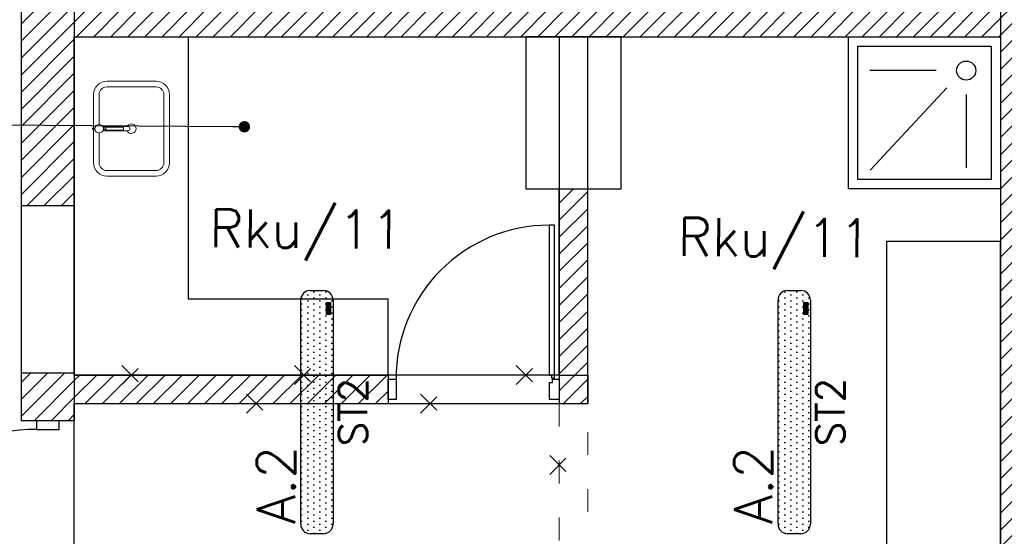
# Model space of a CAD drawing. Header units: millimetres. Extents: x 22250 to 51280, y -5012 to 7692.
# Tile 83 of 183: x 39384 to 39902, y 2344 to 2616. Entities that reach past the tile are written whole.
import ezdxf
from ezdxf import colors
from ezdxf.entities.mleader import LeaderData, LeaderLine
from ezdxf.enums import TextEntityAlignment as Align
from ezdxf.math import Vec2, Vec3

# ---------------------------------------------------------------- set-up
doc = ezdxf.new("R2010")
doc.units = ezdxf.units.MM
doc.linetypes.add('ACAD_ISO03W100', pattern=[30, 12, -18])
doc.linetypes.add('KRESKOWA', pattern=[0.4, 0.24, -0.16])
for name, color, linetype in [('_BI_LOGO', 140, 'Continuous'), ('_BI_OSW_OPIS', 140, 'Continuous'), ('_BI_OSW_OPRAWY', 140, 'Continuous'), ('E_podklad', 252, 'Continuous')]:
    doc.layers.add(name, color=color, linetype=linetype)
for name, color, linetype, lineweight in [('A_OPISY', 40, 'Continuous', 9), ('A_WYPOSAŻENIE', 181, 'Continuous', 9), ('E_Obwody', 3, 'Continuous', 13)]:
    doc.layers.add(name, color=color, linetype=linetype, lineweight=lineweight)
doc.styles.add('romans', font='romans.shx')
doc.styles.get("Standard").update_dxf_attribs({"font": 'arial.ttf'})
pattern_1 = [(45, (22896.237, -15796.4403), (-4.490128, 4.490128), [])]

# ---------------------------------------------------------------- blocks, each defined once
blk = doc.blocks.new('FOTEL-K')
at = {"linetype": 'KRESKOWA', "ltscale": 5, "transparency": 33554687}
for p, q in [((-1.701, 11.602), (-11.602, -1.701)), ((11.602, 1.701), (-1.701, 11.602)), ((0.579, -9.418), (-0.579, 9.418)), ((3.475, 2.644), (3.778, -2.29)), ((-3.773, 2.198), (-3.469, -2.735)), ((2.185, 1.847), (2.007, 1.836)), ((2.007, 1.836), (2.064, 0.908)), ((2.246, 0.852), (2.185, 1.847)), ((-2.395, 1.565), (-2.217, 1.576)), ((-2.334, 0.57), (-2.395, 1.565)), ((-2.217, 1.576), (-2.16, 0.649)), ((11.602, 1.701), (1.701, -11.602)), ((9.418, 0.579), (-9.418, -0.579)), ((2.533, 0.749), (2.85, -4.401)), ((-2.29, -4.717), (-2.606, 0.433)), ((2.923, 0.336), (2.56, 0.314)), ((2.938, 0.09), (2.575, 0.068)), ((-2.579, -0.002), (-2.988, -0.027)), ((-2.564, -0.248), (-2.973, -0.273)), ((1.701, -11.602), (-11.602, -1.701)), ((-1.931, -6.611), (-2.025, -5.088)), ((-1.76, -6.6), (-1.853, -5.077)), ((2.447, -4.856), (-1.834, -5.12)), ((2.555, -6.335), (2.461, -4.812)), ((2.726, -6.325), (2.633, -4.801))]:
    blk.add_line(p, q, dxfattribs=at)
for points in [[(3.332, -2.811), (3.246, -2.816, -0.414214), (3.109, -2.695), (2.756, 3.056, -0.414214), (2.877, 3.192), (2.963, 3.198, -0.414214), (3.099, 3.077), (3.453, -2.674, -0.414214)], [(-2.923, -3.195), (-3.009, -3.201, -0.414214), (-3.145, -3.08), (-3.499, 2.671, -0.414214), (-3.378, 2.808), (-3.292, 2.813, -0.414214), (-3.155, 2.693), (-2.802, -3.059, -0.414214)], [(3.416, -5.587), (3.339, -5.592, -0.414214), (3.248, -5.512), (3.156, -4.014, -0.414214), (3.237, -3.923), (3.314, -3.918, -0.414214), (3.405, -3.999), (3.497, -5.496, -0.414214)], [(-2.706, -5.964), (-2.629, -5.959, 0.414214), (-2.549, -5.868), (-2.641, -4.37, 0.414214), (-2.732, -4.29), (-2.809, -4.295, 0.414214), (-2.89, -4.386), (-2.798, -5.883, 0.414214)]]:
    blk.add_lwpolyline(points, format="xyb", close=True, dxfattribs=at)
for points in [[(-1.85, -7.934), (-1.931, -6.611), (-0.046, -6.495), (0.035, -7.818)], [(2.808, -7.648), (2.726, -6.325), (0.841, -6.441), (0.922, -7.764)]]:
    blk.add_lwpolyline(points, close=True, dxfattribs=at)
blk.add_circle((0, 0), 8.291, dxfattribs=at)
for centre, radius, start, end in [((0.309, -5.033), 6.195, 68.9594, 118.0744), ((0.331, -5.388), 6.195, 68.9594, 118.0744), ((2.421, -4.427), 0.43, 273.5169, 3.5169), ((-1.86, -4.69), 0.43, 183.5169, 273.5169)]:
    blk.add_arc(centre, radius, start, end, dxfattribs=at)
blk = doc.blocks.new('um1')
at = {"layer": 'A_WYPOSAŻENIE', "ltscale": 0.5}
for points in [[(-2506.53, 3366.84), (-2524.27, 3366.84, 0.414214), (-2531.27, 3359.84), (-2531.27, 3333.84, 0.414214), (-2524.27, 3326.84), (-2488.27, 3326.84, 0.414214), (-2481.27, 3333.84), (-2481.27, 3359.84, 0.414214), (-2488.27, 3366.84), (-2506.01, 3366.84)], [(-2508.52, 3363.84), (-2524.27, 3363.84, 0.414214), (-2528.27, 3359.84), (-2528.27, 3333.84, 0.414214), (-2524.27, 3329.84), (-2488.27, 3329.84, 0.414214), (-2484.27, 3333.84), (-2484.27, 3359.84, 0.414214), (-2488.27, 3363.84), (-2504.02, 3363.84)]]:
    blk.add_lwpolyline(points, format="xyb", dxfattribs=at)
at = {"layer": 'A_WYPOSAŻENIE'}
for points in [[(-2506.53, 3366.08), (-2506.53, 3367.35), (-2506.01, 3367.35), (-2506.01, 3366.08)], [(-2506.77, 3361.66), (-2506.77, 3360.3), (-2505.77, 3360.3), (-2505.77, 3361.66)]]:
    blk.add_lwpolyline(points, dxfattribs=at)
blk.add_lwpolyline([(-2507.42, 3361.92), (-2507.42, 3348.69, 0.869565), (-2505.12, 3348.69), (-2505.12, 3361.92)], format="xyb", dxfattribs=at)
blk.add_lwpolyline([(-2507.02, 3360.3), (-2505.52, 3360.3), (-2505.52, 3350.99), (-2507.02, 3350.99)], close=True, dxfattribs=at)
blk.add_circle((-2506.27, 3363.85), 2.25, dxfattribs=at)
at = {"layer": 'A_WYPOSAŻENIE', "ltscale": 0.5}
blk.add_arc((-2506.27, 3346.84), 2.5, 117.3871, 62.6129, dxfattribs=at)
blk = doc.blocks.new('_Dot')
at = {"color": 0, "linetype": 'ByBlock', "lineweight": -2}
blk.add_line((-0.5, 0), (-1, 0), dxfattribs=at)
at = {"color": 0, "linetype": 'ByBlock', "const_width": 0.5}
blk.add_lwpolyline([(-0.25, 0, 1), (0.25, 0, 1)], format="xyb", close=True, dxfattribs=at)
blk = doc.blocks.new('ROZBIÓRKI_DOM')
at = {"layer": 'A_OPISY', "color": 22, "linetype": 'ACAD_ISO03W100', "true_color": 0xe22908}
for p, q in [((19100.19, 7989.89), (19110.19, 7979.89)), ((19100.19, 7979.89), (19110.19, 7989.89)), ((19190.86, 7989.89), (19200.86, 7979.89)), ((19190.86, 7979.89), (19200.86, 7989.89)), ((19307.52, 7989.89), (19317.52, 7979.89)), ((19307.52, 7979.89), (19317.52, 7989.89)), ((19165.72, 7974.89), (19175.72, 7964.89)), ((19165.72, 7964.89), (19175.72, 7974.89)), ((19257.23, 7974.89), (19267.23, 7964.89)), ((19257.23, 7964.89), (19267.23, 7974.89)), ((19325.15, 7942.59), (19335.15, 7932.59)), ((19325.15, 7932.59), (19335.15, 7942.59))]:
    blk.add_line(p, q, dxfattribs=at)
for points in [[(19075.15, 7984.89), (19345.15, 7984.89), (19345.15, 7866.89)], [(19075.15, 7969.89), (19330.15, 7969.89), (19330.15, 7866.89)]]:
    blk.add_lwpolyline(points, dxfattribs=at)
blk = doc.blocks.new('BI_LOGO')
at = {"layer": '_BI_LOGO', "linetype": 'Continuous'}
for p, q in [((0, 2.16), (6.37, 2.16)), ((0, 0), (0, 2.16)), ((6.37, 0), (0, 0)), ((0.17, 0.57), (0.17, 1.93)), ((0.17, 1.93), (0.75, 1.93)), ((0.76, 0.57), (0.17, 0.57)), ((0.45, 1.67), (0.82, 1.67)), ((0.45, 1.39), (0.45, 1.67)), ((0.82, 1.39), (0.45, 1.39)), ((0.45, 1.16), (0.84, 1.16)), ((0.45, 0.81), (0.45, 1.16)), ((0.84, 0.81), (0.45, 0.81)), ((0.75, 1.93), (0.8, 1.93)), ((0.81, 0.57), (0.76, 0.57)), ((0.8, 1.93), (0.84, 1.92)), ((0.86, 0.57), (0.81, 0.57)), ((0.82, 1.67), (0.85, 1.67)), ((0.85, 1.4), (0.82, 1.39)), ((0.84, 1.92), (0.89, 1.92)), ((0.84, 1.16), (0.87, 1.16)), ((0.87, 0.82), (0.84, 0.81)), ((0.85, 1.67), (0.88, 1.66)), ((0.88, 1.4), (0.85, 1.4)), ((0.9, 0.57), (0.86, 0.57)), ((0.87, 1.16), (0.9, 1.15)), ((0.9, 0.82), (0.87, 0.82)), ((0.88, 1.66), (0.9, 1.65)), ((0.9, 1.42), (0.88, 1.4)), ((0.89, 1.92), (0.93, 1.91)), ((0.9, 1.65), (0.92, 1.63)), ((0.92, 1.43), (0.9, 1.42)), ((0.9, 1.15), (0.92, 1.13)), ((0.93, 0.84), (0.9, 0.82)), ((0.94, 0.58), (0.9, 0.57)), ((0.92, 1.63), (0.94, 1.61)), ((0.94, 1.45), (0.92, 1.43)), ((0.92, 1.13), (0.95, 1.12)), ((0.93, 1.91), (0.97, 1.91)), ((0.95, 0.85), (0.93, 0.84)), ((0.94, 1.61), (0.95, 1.59)), ((0.95, 1.47), (0.94, 1.45)), ((0.98, 0.59), (0.94, 0.58)), ((0.95, 1.59), (0.96, 1.57)), ((0.96, 1.5), (0.95, 1.47)), ((0.95, 1.12), (0.96, 1.1)), ((0.96, 0.87), (0.95, 0.85)), ((0.96, 1.57), (0.96, 1.54)), ((0.96, 1.54), (0.96, 1.52)), ((0.96, 1.52), (0.96, 1.5)), ((0.96, 1.1), (0.98, 1.08)), ((0.98, 0.89), (0.96, 0.87)), ((0.97, 1.91), (1, 1.9)), ((0.98, 1.08), (0.99, 1.05)), ((0.99, 0.92), (0.98, 0.89)), ((1.04, 0.61), (0.98, 0.59)), ((0.99, 1.05), (0.99, 1.03)), ((0.99, 1.03), (1, 1)), ((1, 0.94), (0.99, 0.92)), ((1, 1.9), (1.06, 1.88)), ((1, 1), (1, 0.97)), ((1, 0.97), (1, 0.94)), ((1.09, 0.63), (1.04, 0.61)), ((1.06, 1.88), (1.1, 1.86)), ((1.11, 1.31), (1.08, 1.29)), ((1.08, 1.29), (1.13, 1.27)), ((1.14, 0.66), (1.09, 0.63)), ((1.1, 1.86), (1.14, 1.83)), ((1.13, 1.33), (1.11, 1.31)), ((1.16, 1.36), (1.13, 1.33)), ((1.13, 1.27), (1.17, 1.25)), ((1.14, 1.83), (1.18, 1.79)), ((1.18, 0.69), (1.14, 0.66)), ((1.18, 1.39), (1.16, 1.36)), ((1.17, 1.25), (1.2, 1.22)), ((1.18, 1.79), (1.2, 1.76)), ((1.2, 1.43), (1.18, 1.39)), ((1.22, 0.74), (1.18, 0.69)), ((1.2, 1.76), (1.22, 1.72)), ((1.22, 1.46), (1.2, 1.43)), ((1.2, 1.22), (1.23, 1.18)), ((1.22, 1.72), (1.23, 1.68)), ((1.23, 1.5), (1.22, 1.46)), ((1.25, 0.79), (1.22, 0.74)), ((1.23, 1.68), (1.24, 1.64)), ((1.24, 1.54), (1.23, 1.5)), ((1.23, 1.18), (1.25, 1.13)), ((1.24, 1.64), (1.24, 1.59)), ((1.24, 1.59), (1.24, 1.54)), ((1.25, 1.13), (1.27, 1.1)), ((1.26, 0.83), (1.25, 0.79)), ((1.27, 0.87), (1.26, 0.83)), ((1.27, 1.15), (1.28, 1.19)), ((1.27, 1.1), (1.27, 1.15)), ((1.27, 1.05), (1.27, 1.1)), ((1.27, 1.01), (1.27, 1.05)), ((1.27, 0.96), (1.27, 1.01)), ((1.28, 0.91), (1.27, 0.96)), ((1.28, 0.91), (1.27, 0.87)), ((1.28, 1.19), (1.29, 1.23)), ((1.29, 0.88), (1.28, 0.91)), ((1.29, 1.23), (1.3, 1.27)), ((1.3, 0.84), (1.29, 0.88)), ((1.3, 1.27), (1.32, 1.32)), ((1.31, 0.81), (1.3, 0.84)), ((1.33, 0.77), (1.31, 0.81)), ((1.32, 1.32), (1.35, 1.37)), ((1.35, 0.73), (1.33, 0.77)), ((1.35, 1.37), (1.37, 1.41)), ((1.38, 0.7), (1.35, 0.73)), ((1.37, 1.41), (1.4, 1.44)), ((1.4, 0.67), (1.38, 0.7)), ((1.4, 1.44), (1.44, 1.48)), ((1.43, 0.64), (1.4, 0.67)), ((1.47, 0.62), (1.43, 0.64)), ((1.44, 1.48), (1.48, 1.51)), ((1.5, 0.59), (1.47, 0.62)), ((1.48, 1.51), (1.52, 1.54)), ((1.54, 0.58), (1.5, 0.59)), ((1.52, 1.54), (1.56, 1.56)), ((2.18, 0.99), (1.53, 0.98)), ((1.53, 0.98), (1.54, 0.93)), ((1.54, 0.93), (1.56, 0.88)), ((1.58, 0.56), (1.54, 0.58)), ((1.56, 1.56), (1.6, 1.57)), ((1.57, 1.22), (1.56, 1.17)), ((1.56, 1.17), (1.93, 1.17)), ((1.56, 0.88), (1.58, 0.83)), ((1.58, 1.27), (1.57, 1.22)), ((1.61, 1.31), (1.58, 1.27)), ((1.58, 0.83), (1.6, 0.8)), ((1.62, 0.55), (1.58, 0.56)), ((1.6, 1.57), (1.65, 1.58)), ((1.6, 0.8), (1.64, 0.77)), ((1.65, 1.34), (1.61, 1.31)), ((1.66, 0.54), (1.62, 0.55)), ((1.64, 0.77), (1.68, 0.76)), ((1.65, 1.58), (1.7, 1.59)), ((1.7, 1.36), (1.65, 1.34)), ((1.71, 0.53), (1.66, 0.54)), ((1.68, 0.76), (1.73, 0.75)), ((1.7, 1.59), (1.75, 1.59)), ((1.75, 1.36), (1.7, 1.36)), ((1.75, 0.53), (1.71, 0.53)), ((1.73, 0.75), (1.77, 0.75)), ((1.75, 1.59), (1.8, 1.59)), ((1.79, 1.35), (1.75, 1.36)), ((1.8, 0.53), (1.75, 0.53)), ((1.77, 0.75), (1.8, 0.76)), ((1.83, 1.33), (1.79, 1.35)), ((1.8, 1.59), (1.85, 1.58)), ((1.8, 0.76), (1.83, 0.77)), ((1.85, 0.54), (1.8, 0.53)), ((1.87, 1.3), (1.83, 1.33)), ((1.83, 0.77), (1.86, 0.79)), ((1.85, 1.58), (1.89, 1.57)), ((1.9, 0.55), (1.85, 0.54)), ((1.86, 0.79), (1.88, 0.81)), ((1.9, 1.26), (1.87, 1.3)), ((1.88, 0.81), (1.89, 0.83)), ((1.89, 1.57), (1.93, 1.56)), ((1.89, 0.83), (1.9, 0.86)), ((1.92, 1.22), (1.9, 1.26)), ((1.9, 0.86), (2.2, 0.86)), ((1.95, 0.56), (1.9, 0.55)), ((1.93, 1.17), (1.92, 1.22)), ((1.93, 1.56), (1.97, 1.54)), ((1.99, 0.59), (1.95, 0.56)), ((1.97, 1.54), (2.01, 1.51)), ((2.04, 0.61), (1.99, 0.59)), ((2.01, 1.51), (2.05, 1.49)), ((2.08, 0.64), (2.04, 0.61)), ((2.05, 1.49), (2.08, 1.45)), ((2.08, 1.45), (2.11, 1.42)), ((2.11, 0.68), (2.08, 0.64)), ((2.11, 1.42), (2.13, 1.38)), ((2.14, 0.72), (2.11, 0.68)), ((2.13, 1.38), (2.15, 1.34)), ((2.17, 0.76), (2.14, 0.72)), ((2.15, 1.34), (2.18, 1.29)), ((2.17, 1.06), (2.18, 1.11)), ((2.18, 0.99), (2.17, 1.06)), ((2.18, 0.8), (2.17, 0.76)), ((2.18, 1.29), (2.19, 1.25)), ((2.18, 1.15), (2.19, 1.19)), ((2.18, 1.11), (2.18, 1.15)), ((2.18, 0.96), (2.18, 0.99)), ((2.19, 0.91), (2.18, 0.96)), ((2.2, 0.86), (2.18, 0.8)), ((2.19, 1.24), (2.2, 1.28)), ((2.19, 1.25), (2.19, 1.24)), ((2.19, 1.19), (2.19, 1.24)), ((2.21, 0.86), (2.19, 0.91)), ((2.19, 0.46), (2.48, 0.46)), ((2.2, 0.4), (2.19, 0.46)), ((2.2, 1.28), (2.22, 1.32)), ((2.21, 0.36), (2.2, 0.4)), ((2.22, 0.81), (2.21, 0.86)), ((2.22, 0.33), (2.21, 0.36)), ((2.22, 1.32), (2.23, 1.37)), ((2.24, 0.77), (2.22, 0.81)), ((2.24, 0.32), (2.22, 0.33)), ((2.23, 1.37), (2.26, 1.41)), ((2.27, 0.73), (2.24, 0.77)), ((2.26, 0.29), (2.24, 0.32)), ((2.26, 1.41), (2.28, 1.45)), ((2.29, 0.26), (2.26, 0.29)), ((2.29, 0.7), (2.27, 0.73)), ((2.28, 1.45), (2.31, 1.48)), ((2.32, 0.66), (2.29, 0.7)), ((2.33, 0.23), (2.29, 0.26)), ((2.31, 1.48), (2.35, 1.51)), ((2.36, 0.63), (2.32, 0.66)), ((2.38, 0.21), (2.33, 0.23)), ((2.35, 1.51), (2.38, 1.54)), ((2.39, 0.61), (2.36, 0.63)), ((2.38, 1.54), (2.43, 1.56)), ((2.43, 0.18), (2.38, 0.21)), ((2.43, 0.59), (2.39, 0.61)), ((2.43, 1.56), (2.47, 1.57)), ((2.48, 0.58), (2.43, 0.59)), ((2.46, 0.17), (2.43, 0.18)), ((2.43, 0.18), (2.43, 0.18)), ((2.46, 1.15), (2.45, 1.1)), ((2.45, 1.1), (2.45, 1.05)), ((2.45, 1.05), (2.45, 1)), ((2.45, 1), (2.46, 0.96)), ((2.47, 1.19), (2.46, 1.15)), ((2.46, 0.96), (2.47, 0.92)), ((2.5, 0.16), (2.46, 0.17)), ((2.47, 1.57), (2.52, 1.58)), ((2.48, 1.22), (2.47, 1.19)), ((2.47, 0.92), (2.49, 0.88)), ((2.49, 1.26), (2.48, 1.22)), ((2.52, 0.57), (2.48, 0.58)), ((2.48, 0.46), (2.49, 0.43)), ((2.51, 1.28), (2.49, 1.26)), ((2.49, 0.88), (2.51, 0.85)), ((2.49, 0.43), (2.52, 0.41)), ((2.55, 0.16), (2.5, 0.16)), ((2.53, 1.31), (2.51, 1.28)), ((2.51, 0.85), (2.54, 0.83)), ((2.52, 1.58), (2.58, 1.58)), ((2.57, 0.57), (2.52, 0.57)), ((2.52, 0.41), (2.54, 0.38)), ((2.56, 1.32), (2.53, 1.31)), ((2.54, 0.83), (2.57, 0.8)), ((2.54, 0.38), (2.57, 0.37)), ((2.59, 0.16), (2.55, 0.16)), ((2.59, 1.34), (2.56, 1.32)), ((2.57, 0.8), (2.61, 0.79)), ((2.61, 0.57), (2.57, 0.57)), ((2.57, 0.37), (2.62, 0.37)), ((2.58, 1.58), (2.64, 1.58)), ((2.62, 1.34), (2.59, 1.34)), ((2.64, 0.15), (2.59, 0.16)), ((2.61, 0.79), (2.65, 0.79)), ((2.65, 0.57), (2.61, 0.57)), ((2.65, 1.35), (2.62, 1.34)), ((2.62, 0.37), (2.66, 0.37)), ((2.64, 1.58), (2.7, 1.57)), ((2.69, 0.15), (2.64, 0.15)), ((2.71, 1.34), (2.65, 1.35)), ((2.65, 0.79), (2.71, 0.79)), ((2.69, 0.58), (2.65, 0.57)), ((2.66, 0.37), (2.7, 0.37)), ((2.73, 0.59), (2.69, 0.58)), ((2.74, 0.16), (2.69, 0.15)), ((2.7, 1.57), (2.75, 1.55)), ((2.7, 0.37), (2.74, 0.38)), ((2.75, 1.33), (2.71, 1.34)), ((2.71, 0.79), (2.75, 0.81)), ((2.77, 0.6), (2.73, 0.59)), ((2.74, 0.38), (2.77, 0.39)), ((2.78, 0.16), (2.74, 0.16)), ((2.75, 1.55), (2.79, 1.52)), ((2.79, 1.3), (2.75, 1.33)), ((2.75, 0.81), (2.79, 0.83)), ((2.8, 0.62), (2.77, 0.6)), ((2.77, 0.39), (2.8, 0.41)), ((2.83, 0.17), (2.78, 0.16)), ((2.79, 1.52), (2.83, 1.49)), ((2.82, 1.27), (2.79, 1.3)), ((2.79, 0.83), (2.82, 0.87)), ((2.83, 0.64), (2.8, 0.62)), ((2.8, 0.41), (2.83, 0.43)), ((2.84, 1.22), (2.82, 1.27)), ((2.82, 0.87), (2.84, 0.91)), ((2.83, 1.49), (2.86, 1.44)), ((2.86, 0.67), (2.83, 0.64)), ((2.83, 0.43), (2.84, 0.46)), ((2.87, 0.18), (2.83, 0.17)), ((2.86, 1.17), (2.84, 1.22)), ((2.84, 0.91), (2.86, 0.96)), ((2.84, 0.46), (2.85, 0.5)), ((2.85, 0.5), (2.86, 0.54)), ((2.86, 1.44), (2.86, 1.56)), ((2.86, 1.56), (3.13, 1.56)), ((2.87, 1.12), (2.86, 1.17)), ((2.86, 0.96), (2.87, 1.01)), ((2.86, 0.58), (2.86, 0.67)), ((2.86, 0.54), (2.86, 0.58)), ((2.87, 1.06), (2.87, 1.12)), ((2.87, 1.01), (2.87, 1.06)), ((2.9, 0.19), (2.87, 0.18)), ((2.94, 0.2), (2.9, 0.19)), ((2.98, 0.23), (2.94, 0.2)), ((3.02, 0.26), (2.98, 0.23)), ((3.04, 0.29), (3.02, 0.26)), ((3.07, 0.33), (3.04, 0.29)), ((3.09, 0.38), (3.07, 0.33)), ((3.11, 0.43), (3.09, 0.38)), ((3.13, 0.49), (3.11, 0.43)), ((3.13, 1.56), (3.13, 0.72)), ((3.13, 0.72), (3.13, 0.67)), ((3.13, 0.67), (3.13, 0.62)), ((3.13, 0.62), (3.13, 0.58)), ((3.13, 0.58), (3.13, 0.53)), ((3.13, 0.53), (3.13, 0.49)), ((3.22, 0.55), (3.22, 1.9)), ((3.22, 1.9), (3.5, 1.9)), ((3.5, 0.55), (3.22, 0.55)), ((3.5, 1.9), (3.5, 1.46)), ((3.5, 1.46), (3.51, 1.49)), ((3.51, 1.22), (3.5, 1.18)), ((3.5, 1.18), (3.5, 1.13)), ((3.5, 1.13), (3.5, 1.08)), ((3.5, 1.08), (3.5, 0.55)), ((3.51, 1.49), (3.54, 1.51)), ((3.52, 1.25), (3.51, 1.22)), ((3.54, 1.28), (3.52, 1.25)), ((3.54, 1.51), (3.57, 1.53)), ((3.55, 1.3), (3.54, 1.28)), ((3.59, 1.33), (3.55, 1.3)), ((3.57, 1.53), (3.6, 1.55)), ((3.65, 1.35), (3.59, 1.33)), ((3.6, 1.55), (3.64, 1.56)), ((3.64, 1.56), (3.69, 1.58)), ((3.7, 1.36), (3.65, 1.35)), ((3.69, 1.58), (3.73, 1.58)), ((3.74, 1.35), (3.7, 1.36)), ((3.73, 1.58), (3.77, 1.59)), ((3.77, 1.33), (3.74, 1.35)), ((3.77, 1.59), (3.81, 1.59)), ((3.8, 1.31), (3.77, 1.33)), ((3.82, 1.29), (3.8, 1.31)), ((3.81, 1.59), (3.86, 1.58)), ((3.83, 1.26), (3.82, 1.29)), ((3.84, 1.23), (3.83, 1.26)), ((3.85, 1.19), (3.84, 1.23)), ((3.85, 1.15), (3.85, 1.19)), ((3.85, 1.1), (3.85, 1.15)), ((3.85, 0.56), (3.85, 1.1)), ((4.13, 0.56), (3.85, 0.56)), ((3.86, 1.58), (3.9, 1.57)), ((3.9, 1.57), (3.94, 1.56)), ((3.94, 1.56), (3.98, 1.54)), ((3.98, 1.54), (4.01, 1.51)), ((4.01, 1.51), (4.04, 1.48)), ((4.04, 1.48), (4.07, 1.45)), ((4.07, 1.45), (4.09, 1.41)), ((4.09, 1.41), (4.11, 1.36)), ((4.11, 1.36), (4.12, 1.31)), ((4.12, 1.31), (4.12, 1.27)), ((4.12, 1.27), (4.13, 1.22)), ((4.13, 1.22), (4.13, 1.17)), ((4.13, 1.17), (4.13, 0.56)), ((4.14, 1.14), (4.15, 1.18)), ((4.14, 1.09), (4.14, 1.14)), ((4.14, 1.05), (4.14, 1.09)), ((4.14, 1), (4.14, 1.05)), ((4.14, 0.96), (4.14, 1)), ((4.15, 0.92), (4.14, 0.96)), ((4.15, 1.18), (4.16, 1.23)), ((4.16, 0.88), (4.15, 0.92)), ((4.16, 1.23), (4.17, 1.27)), ((4.17, 0.84), (4.16, 0.88)), ((4.17, 1.27), (4.19, 1.32)), ((4.18, 0.8), (4.17, 0.84)), ((4.2, 0.77), (4.18, 0.8)), ((4.19, 1.32), (4.22, 1.36)), ((4.22, 0.73), (4.2, 0.77)), ((4.22, 1.36), (4.24, 1.4)), ((4.25, 0.69), (4.22, 0.73)), ((4.24, 1.4), (4.28, 1.44)), ((4.28, 0.66), (4.25, 0.69)), ((4.28, 1.44), (4.31, 1.47)), ((4.31, 0.64), (4.28, 0.66)), ((4.31, 1.47), (4.35, 1.5)), ((4.34, 0.61), (4.31, 0.64)), ((4.38, 0.59), (4.34, 0.61)), ((4.35, 1.5), (4.39, 1.53)), ((4.41, 0.57), (4.38, 0.59)), ((4.39, 1.53), (4.43, 1.55)), ((5.09, 0.98), (4.41, 0.97)), ((4.41, 0.97), (4.41, 0.93)), ((4.41, 0.93), (4.43, 0.87)), ((4.45, 0.55), (4.41, 0.57)), ((4.43, 1.55), (4.47, 1.57)), ((4.44, 1.22), (4.43, 1.16)), ((4.43, 1.16), (4.79, 1.16)), ((4.43, 0.87), (4.45, 0.83)), ((4.46, 1.27), (4.44, 1.22)), ((4.45, 0.83), (4.48, 0.79)), ((4.49, 0.54), (4.45, 0.55)), ((4.49, 1.32), (4.46, 1.27)), ((4.47, 1.57), (4.52, 1.58)), ((4.48, 0.79), (4.51, 0.77)), ((4.52, 1.34), (4.49, 1.32)), ((4.54, 0.53), (4.49, 0.54)), ((4.51, 0.77), (4.56, 0.75)), ((4.52, 1.58), (4.57, 1.58)), ((4.57, 1.35), (4.52, 1.34)), ((4.58, 0.53), (4.54, 0.53)), ((4.56, 0.75), (4.6, 0.75)), ((4.57, 1.58), (4.62, 1.59)), ((4.63, 1.36), (4.57, 1.35)), ((4.62, 0.53), (4.58, 0.53)), ((4.6, 0.75), (4.64, 0.75)), ((4.62, 1.59), (4.67, 1.58)), ((4.67, 0.53), (4.62, 0.53)), ((4.67, 1.35), (4.63, 1.36)), ((4.64, 0.75), (4.67, 0.75)), ((4.67, 1.58), (4.72, 1.58)), ((4.71, 1.33), (4.67, 1.35)), ((4.67, 0.75), (4.7, 0.76)), ((4.72, 0.54), (4.67, 0.53)), ((4.7, 0.76), (4.73, 0.78)), ((4.74, 1.3), (4.71, 1.33)), ((4.72, 1.58), (4.76, 1.57)), ((4.77, 0.54), (4.72, 0.54)), ((4.73, 0.78), (4.75, 0.8)), ((4.77, 1.26), (4.74, 1.3)), ((4.75, 0.8), (4.77, 0.83)), ((4.76, 1.57), (4.8, 1.55)), ((4.79, 1.21), (4.77, 1.26)), ((4.77, 0.83), (4.78, 0.86)), ((4.82, 0.56), (4.77, 0.54)), ((4.78, 0.86), (5.07, 0.85)), ((4.79, 1.16), (4.79, 1.21)), ((4.8, 1.55), (4.85, 1.53)), ((4.87, 0.58), (4.82, 0.56)), ((4.85, 1.53), (4.88, 1.51)), ((4.91, 0.61), (4.87, 0.58)), ((4.88, 1.51), (4.92, 1.48)), ((4.95, 0.64), (4.91, 0.61)), ((4.92, 1.48), (4.95, 1.45)), ((4.95, 1.45), (4.98, 1.41)), ((4.98, 0.67), (4.95, 0.64)), ((4.98, 1.41), (5, 1.37)), ((5.01, 0.71), (4.98, 0.67)), ((5, 1.37), (5.03, 1.33)), ((5.04, 0.75), (5.01, 0.71)), ((5.03, 1.33), (5.05, 1.29)), ((5.06, 0.8), (5.04, 0.75)), ((5.05, 1.29), (5.06, 1.25)), ((5.06, 1.25), (5.07, 1.21)), ((5.07, 0.85), (5.06, 0.8)), ((5.07, 1.21), (5.08, 1.17)), ((5.08, 1.17), (5.08, 1.12)), ((5.08, 1.12), (5.09, 1.08)), ((5.09, 1.08), (5.09, 1.03)), ((5.09, 1.03), (5.09, 0.98)), ((5.1, 0.55), (5.1, 1.91)), ((5.1, 1.91), (5.37, 1.91)), ((5.37, 0.55), (5.1, 0.55)), ((5.37, 1.91), (5.37, 0.55)), ((5.47, 0.54), (5.47, 1.9)), ((5.47, 1.9), (5.74, 1.9)), ((5.74, 0.54), (5.47, 0.54)), ((5.74, 1.9), (5.74, 0.54)), ((5.84, 1.65), (5.84, 1.91)), ((5.84, 1.91), (6.11, 1.91)), ((6.11, 1.65), (5.84, 1.65)), ((5.84, 0.55), (5.84, 1.55)), ((5.84, 1.55), (6.11, 1.55)), ((6.11, 0.55), (5.84, 0.55)), ((6.11, 1.91), (6.11, 1.65)), ((6.11, 1.55), (6.11, 0.55)), ((6.37, 2.16), (6.37, 0))]:
    blk.add_line(p, q, dxfattribs=at)
blk = doc.blocks.new('A.2 ST2')
at = {"layer": '_BI_OSW_OPRAWY'}
h = blk.add_hatch(dxfattribs=at)
h.set_pattern_fill('DOTS', color=256, scale=2)
h.set_pattern_definition([(0, (-2430.8168, -6090), (1.5875, 3.175), [0, -3.175])])
h.paths.add_polyline_path([(64, 3.5, 0.414214), (59, 8.5), (-59, 8.5, 0.414214), (-64, 3.5), (-64, -3.5, 0.414214), (-59, -8.5), (59, -8.5, 0.414214), (64, -3.5)])
h.paths.add_polyline_path([(51.35, -5.05), (57.72, -5.05), (57.72, -7.21), (51.35, -7.21)], flags=16)
h.paths.add_polyline_path([(52.77, -6.04), (52.71, -6.01), (52.7, -6.04)], flags=0)
h.paths.add_polyline_path([(52.19, -6.05), (52.42, -6.07), (52.43, -6.05)], flags=0)
h.paths.add_polyline_path([(52.48, -5.87), (52.51, -5.85), (52.29, -5.59), (52.46, -5.89)], flags=0)
h.paths.add_polyline_path([(52.57, -5.48), (52.55, -5.45), (52.53, -5.41), (52.49, -5.38), (52.45, -5.35), (52.41, -5.33), (52.36, -5.31), (52.32, -5.3), (52.28, -5.29), (52.24, -5.28), (52.19, -5.28), (52.15, -5.28), (52.1, -5.28), (51.8, -5.28), (51.8, -5.53), (52.17, -5.53), (52.54, -5.57), (52.35, -5.72), (52.54, -5.97), (52.68, -5.84)], flags=0)
h.paths.add_polyline_path([(51.52, -5.28), (51.52, -6.39), (51.81, -6.39), (51.81, -6.05)], flags=0)
h.paths.add_polyline_path([(53.46, -6.22), (53.26, -5.95), (53.37, -6.22)], flags=0)
h.paths.add_polyline_path([(53.47, -6.34), (53.48, -6.31), (53.42, -6.34), (53.43, -6.34)], flags=0)
h.paths.add_polyline_path([(53, -5.87), (53.05, -5.85), (53.43, -5.81), (53.46, -5.79), (53.46, -5.79), (53.43, -5.75), (53.4, -5.72), (53.36, -5.69), (53.32, -5.67), (53.28, -5.65), (53.24, -5.63), (53.2, -5.62), (53.17, -5.62), (52.96, -5.9)], flags=0)
h.paths.add_polyline_path([(52.91, -6.32), (52.93, -6.37), (52.96, -6.41), (52.99, -6.43), (53.04, -6.45), (53.08, -6.45), (53.12, -6.45), (53.49, -6.39), (53.5, -6.26), (52.93, -6.57), (52.89, -6.27)], flags=0)
h.paths.add_polyline_path([(53.99, -5.62), (54.21, -5.65), (54.21, -5.57), (53.88, -5.62), (53.93, -5.62)], flags=0)
h.paths.add_polyline_path([(55.55, -5.72), (55.5, -6.02), (55.57, -5.73)], flags=0)
h.paths.add_polyline_path([(55.76, -6.23), (55.76, -6.28), (55.78, -6.33), (55.79, -6.34), (56.18, -6.35), (56.17, -6.23)], flags=0)
h.paths.add_polyline_path([(56.46, -6.04), (56.43, -6.04), (56.46, -6.27)], flags=0)
h.paths.add_polyline_path([(55.48, -6.53), (55.5, -6.53), (55.48, -5.89)], flags=0)
h.paths.add_polyline_path([(56.72, -5.3), (57.09, -5.3), (57.19, -5.3), (57.19, -5.29), (57.46, -5.29), (57.46, -5.55), (57.46, -5.65), (57.46, -5.65), (57.46, -6.65), (57.2, -6.65), (57.09, -6.66), (57.09, -6.66), (56.72, -6.66)], flags=0)
h.paths.add_polyline_path([(52.11, -6.64), (52.16, -6.64), (52.21, -6.63), (52.25, -6.63), (52.29, -6.62), (52.33, -6.62), (52.39, -6.6), (52.44, -6.58), (52.49, -6.55), (52.53, -6.51), (52.57, -6.47), (52.64, -6.34), (52.63, -6.3), (52.6, -6.52), (52.63, -6.53), (52.62, -6.1), (52.54, -5.88), (52.87, -5.67), (52.91, -5.65), (52.95, -5.63), (53.33, -5.54), (53.55, -5.95), (53.56, -5.93), (53.57, -5.89), (53.59, -5.84), (53.75, -5.52), (54.09, -5.65), (54.57, -5.65), (54.57, -5.3), (54.85, -5.3), (54.85, -5.59), (55.47, -5.65), (55.48, -5.77), (55.91, -5.61), (55.91, -5.62), (56.24, -5.58), (56.38, -5.87), (56.36, -5.83), (56.33, -5.79), (56.3, -5.76), (56.27, -5.72), (56.24, -5.7), (56.2, -5.67), (56.16, -5.65), (56.11, -5.64), (56.07, -5.63), (56.02, -5.62), (56.01, -5.62), (56, -5.63), (56.12, -5.95), (56.09, -5.91), (56.06, -5.87), (56.02, -5.85), (55.98, -5.85), (55.92, -5.85), (55.88, -5.86), (55.62, -6.03), (55.42, -5.76), (55.45, -5.82), (55.8, -5.64), (56.24, -6.04), (56, -6.68), (56.03, -6.68), (56.08, -6.67), (56.12, -6.66), (56.17, -6.65), (56.22, -6.63), (56.26, -6.6), (56.3, -6.57), (56.34, -6.53), (56.37, -6.49), (56.39, -6.45), (56.41, -6.41), (56.52, -6.03), (56.33, -5.79), (56.53, -6.11), (56.29, -6.69), (55.61, -6.66), (55.61, -6.65), (55.2, -6.65), (55.2, -6.1), (55.2, -6.06), (55.2, -6.01), (55.19, -5.98), (55.18, -5.94), (55.17, -5.91), (55.15, -5.89), (55.12, -5.87), (55.09, -5.86), (55.05, -5.85), (55, -5.86), (54.94, -5.88), (54.91, -5.9), (54.89, -5.92), (54.87, -5.96), (54.86, -5.99), (54.85, -6.03), (54.85, -6.07), (54.85, -6.12), (54.85, -6.65), (54.61, -6.65), (54.27, -7.07), (53.9, -7.05), (53.86, -7.04), (53.82, -7.03), (53.78, -7.02), (53.73, -7), (53.68, -6.97), (53.39, -6.76), (53.42, -6.68), (53.39, -6.68), (53.44, -6.73), (53.46, -6.66), (52.78, -6.69), (52.71, -6.51), (52.25, -6.64)], flags=0)
h.paths.add_polyline_path([(53.61, -6.2), (53.66, -6.23), (53.67, -6.21), (53.53, -5.91), (53.54, -5.95)], flags=0)
h.paths.add_polyline_path([(52.7, -5.84), (52.52, -6.17), (52.68, -6.43), (52.52, -6.1)], flags=0)
h.paths.add_polyline_path([(53.93, -5.65), (54.17, -5.94), (54.19, -5.98), (54.21, -6.03), (54.22, -6.09), (54.22, -6.14), (54.22, -6.2), (54.21, -6.24), (54.21, -6.7), (53.57, -6.58), (53.53, -6.25), (53.54, -6.3), (53.56, -6.35), (53.63, -6.54), (53.82, -6.75), (53.83, -6.75), (54.06, -6.63), (54.06, -6.62), (54.01, -6.63), (54.17, -6.34), (54.14, -6.37), (53.87, -6.55), (53.81, -6.2), (53.8, -6.16), (53.81, -6.11), (53.81, -6.06), (53.82, -6.02)], flags=0)
h.paths.add_polyline_path([(54.06, -6.41), (54.25, -6.35), (54.17, -7.04), (54.18, -7.04), (54.22, -7.03), (54.26, -7.01), (54.29, -7), (54.33, -6.98), (54.49, -6.85), (54.48, -6.6), (54.48, -6.74), (54.48, -6.64), (54.47, -7.01), (54, -7.06), (53.67, -6.45)], flags=0)
h.paths.add_polyline_path([(55.04, -5.63), (55.08, -5.62), (55.43, -5.58), (55.48, -5.94), (55.5, -6.3), (55.58, -6.63), (55.89, -6.67), (55.55, -6.6), (55.5, -6.29), (55.5, -6.3), (55.48, -5.94), (55.47, -5.89), (55.46, -5.85), (55.36, -5.55)], flags=0)
h.paths.add_polyline_path([(55.57, -5.84), (55.39, -6.17), (55.55, -6.44), (55.39, -6.11)], flags=0)
for p, q in [((-59, 8.5), (59, 8.5)), ((-64, -3.5), (-64, 3.5)), ((64, 3.5), (64, -3.5)), ((59, -8.5), (-59, -8.5))]:
    blk.add_line(p, q, dxfattribs=at)
for centre, start, end in [((-59, 3.5), 90, 180), ((59, 3.5), 0, 90), ((-59, -3.5), 180, 270), ((59, -3.5), 270, 0)]:
    blk.add_arc(centre, 5, start, end, dxfattribs=at)
blk.add_blockref('BI_LOGO', (51.35, -7.21), dxfattribs=at)
at = {"layer": '_BI_OSW_OPIS', "style": 'romans'}
blk.add_attdef('A.2', (-59, 11.5), '', height=20, dxfattribs=at)
blk.add_attdef('ST2', text='', height=15, dxfattribs=at).set_placement((0, -11.5), align=Align.TOP_CENTER)

msp = doc.modelspace()

# ---------------------------------------------------------------- hatches: boundary and pattern name
at = {"layer": 'E_podklad'}
h = msp.add_hatch(dxfattribs=at)
h.set_pattern_fill('ANSI31', color=256, scale=2)
h.set_pattern_definition(pattern_1)
h.paths.add_polyline_path([(39969.73, 2212.13), (39899.73, 2212.13), (39859.73, 2212.13), (39859.73, 2169.13), (39903.73, 2169.13), (39903.73, 2155.13), (39969.73, 2155.13)])
h.paths.add_polyline_path([(39684.73, 2212.13), (39512.73, 2212.13), (39512.73, 2169.13), (39684.73, 2169.13)])
h.paths.add_polyline_path([(39412.73, 2305.13), (39384.73, 2305.13), (39384.73, 2212.13), (39412.73, 2212.13)])
h.paths.add_polyline_path([(39412.73, 2430.13), (39384.73, 2430.13), (39384.73, 2405.13), (39412.73, 2405.13)])
h.paths.add_polyline_path([(39412.73, 2942.13), (39384.73, 2942.13), (39384.73, 2518.13), (39412.73, 2518.13)])
h.paths.add_polyline_path([(39461.73, 2852.13), (39412.73, 2852.13), (39412.73, 2782.13), (39461.73, 2782.13)])
h.paths.add_polyline_path([(39461.73, 2970.13), (39427.73, 2970.13), (39427.73, 3002.13), (39420.82, 3002.13), (39384.73, 3002.13), (39384.73, 2942.13), (39412.73, 2942.13), (39461.73, 2942.13)])
h.paths.add_polyline_path([(39899.73, 2970.13), (39672.73, 2970.13), (39672.73, 2975.13), (39644.73, 2975.13), (39644.73, 2970.13), (39644.73, 2942.13), (39899.73, 2942.13)])
h.paths.add_polyline_path([(39672.73, 3100.13), (39644.73, 3100.13), (39644.73, 3065.13), (39672.73, 3065.13)])
h.paths.add_polyline_path([(39672.73, 3277.13), (39672.73, 3320.13), (39619.73, 3320.13), (39619.73, 3312.71), (39619.73, 3277.13), (39644.73, 3277.13), (39644.73, 3204.13), (39672.73, 3204.13)])
h.paths.add_polyline_path([(39427.73, 3487.13), (39356.73, 3487.13), (39356.73, 3479.13), (39356.73, 3444.13), (39384.73, 3444.13), (39384.73, 3277.13), (39474.73, 3277.13), (39474.73, 3320.13), (39427.73, 3320.13)])
h.paths.add_polyline_path([(39427.73, 3277.13), (39384.73, 3277.13), (39384.73, 3129.13), (39427.73, 3129.13)])
h = msp.add_hatch(dxfattribs=at)
h.set_pattern_fill('ANSI31', color=256, scale=2)
h.set_pattern_definition(pattern_1)
h.paths.add_polyline_path([(40373.73, 3487.13), (40290.73, 3487.13), (40290.73, 3474.13), (40290.73, 3444.13), (40330.73, 3444.13), (40330.73, 3137.13), (40373.73, 3137.13)])
h.paths.add_polyline_path([(40373.73, 2982.13), (40365.73, 2982.13), (40330.73, 2982.13), (40330.73, 2864.13), (40373.73, 2864.13)])
h.paths.add_polyline_path([(40373.73, 2709.13), (40330.73, 2709.13), (40330.73, 2485.13), (40300.73, 2485.13), (40300.73, 2420.13), (40330.73, 2420.13), (40330.73, 2058.13), (39969.73, 2058.13), (39945.73, 2058.13), (39903.73, 2058.13), (39903.73, 2015.13), (40373.73, 2015.13)])
h.paths.add_polyline_path([(39940.73, 3487.13), (39833.73, 3487.13), (39833.73, 3446.13), (39864.73, 3446.13), (39864.73, 3320.13), (39907.73, 3320.13), (39907.73, 3444.13), (39940.73, 3444.13)])
h.paths.add_polyline_path([(40094.73, 2420.13), (40094.73, 2485.13), (39969.73, 2485.13), (39969.73, 3277.13), (39969.73, 3320.13), (39864.73, 3320.13), (39818.73, 3320.13), (39818.73, 3277.13), (39899.73, 3277.13), (39899.73, 2307.13), (39969.73, 2307.13), (39969.73, 2420.13)])
at = {"layer": 'E_podklad', "ltscale": 2}
h = msp.add_hatch(dxfattribs=at)
h.set_pattern_fill('ANSI31', color=256, scale=2)
h.set_pattern_definition(pattern_1)
h.paths.add_polyline_path([(39682.73, 2527.13), (39667.73, 2527.13), (39667.73, 2429.13), (39682.73, 2429.13)])
h.paths.add_polyline_path([(39899.73, 2622.13), (39412.73, 2622.13), (39412.73, 2607.13), (39899.73, 2607.13)])
h.paths.add_polyline_path([(39754.73, 2782.13), (39789.73, 2782.13), (39789.73, 2797.13), (39697.59, 2797.13), (39697.59, 2832.13), (39682.59, 2832.13), (39682.59, 2797.13), (39591.73, 2797.13), (39591.73, 2782.13), (39677.59, 2782.13), (39739.73, 2782.13), (39739.73, 2622.13), (39754.73, 2622.13)])
h.paths.add_polyline_path([(39491.73, 2797.13), (39461.73, 2797.13), (39461.73, 2782.13), (39491.73, 2782.13)])
h.paths.add_polyline_path([(39697.59, 2942.13), (39682.59, 2942.13), (39682.59, 2932.13), (39697.59, 2932.13)])
h.paths.add_polyline_path([(39899.73, 2797.13), (39889.73, 2797.13), (39889.73, 2782.13), (39899.73, 2782.13)])
at = {"layer": 'E_podklad'}
h = msp.add_hatch(dxfattribs=at)
h.set_pattern_fill('ANSI31', color=256, scale=2)
h.set_pattern_definition(pattern_1)
h.paths.add_polyline_path([(39577.73, 2429.13), (39412.73, 2429.13), (39412.73, 2414.13), (39577.73, 2414.13)])
h.paths.add_polyline_path([(39682.73, 2429.13), (39667.73, 2429.13), (39667.73, 2414.13), (39682.73, 2414.13)])

# ---------------------------------------------------------------- linework, layer by layer
at = {"layer": 'E_podklad', "ltscale": 2}
for p, q in [((39899.73, 3277.13), (39899.73, 2307.13)), ((39384.73, 3002.13), (39384.73, 2518.13)), ((39412.73, 2942.13), (39412.73, 2518.13)), ((39412.73, 2622.13), (39412.73, 2607.13)), ((39899.73, 2622.13), (39899.73, 2607.13)), ((39412.73, 2607.13), (39899.73, 2607.13)), ((39667.73, 2429.13), (39667.73, 2527.13)), ((39667.73, 2527.13), (39682.73, 2527.13)), ((39682.73, 2429.13), (39682.73, 2527.13)), ((39412.73, 2518.13), (39384.73, 2518.13)), ((39384.73, 2518.13), (39384.73, 2430.13)), ((39412.73, 2518.13), (39412.73, 2430.13)), ((39384.73, 2430.13), (39384.73, 2405.13)), ((39412.73, 2430.13), (39384.73, 2430.13)), ((39412.73, 2430.13), (39412.73, 2405.13)), ((39577.73, 2429.13), (39577.73, 2414.13)), ((39667.73, 2429.13), (39667.73, 2414.13)), ((39412.73, 2405.13), (39384.73, 2405.13))]:
    msp.add_line(p, q, dxfattribs=at)
at = {"layer": 'E_podklad'}
for p, q in [((39472.73, 2469.13), (39472.73, 2607.13)), ((39865.84, 2589.37), (39831.04, 2589.37)), ((39871.56, 2580.31), (39831.14, 2536.92)), ((39881.69, 2576.81), (39881.69, 2538.14)), ((39577.73, 2469.13), (39472.73, 2469.13)), ((39577.73, 2429.13), (39577.73, 2469.13))]:
    msp.add_line(p, q, dxfattribs=at)
at = {"layer": 'E_podklad', "color": 144, "true_color": 0x007cb0}
for p, q in [((39663.77, 2428.91), (39662.38, 2428.91)), ((39663.77, 2427.52), (39663.77, 2428.91)), ((39662.36, 2425.21), (39664.15, 2425.21)), ((39664.15, 2425.21), (39664.15, 2427))]:
    msp.add_line(p, q, dxfattribs=at)
at = {"layer": 'E_podklad', "ltscale": 2}
msp.add_lwpolyline([(39667.73, 2429.13), (39412.73, 2429.13), (39412.73, 2607.13), (39667.73, 2607.13)], close=True, dxfattribs=at)
for points in [[(39682.73, 2414.13), (39682.73, 2607.13), (39899.73, 2607.13), (39899.73, 2212.13), (39859.73, 2212.13), (39859.73, 2169.13), (39903.73, 2169.13), (39903.73, 1778.13), (39536.73, 1778.13), (39536.73, 2169.13), (39684.73, 2169.13), (39684.73, 2212.13), (39412.73, 2212.13), (39412.73, 2414.13), (39682.73, 2414.13)], [(39412.73, 2429.13), (39577.73, 2429.13)], [(39667.73, 2429.13), (39682.73, 2429.13), (39682.73, 2414.13)], [(39412.73, 2414.13), (39577.73, 2414.13)], [(39667.73, 2414.13), (39682.73, 2414.13)]]:
    msp.add_lwpolyline(points, dxfattribs=at)
at = {"layer": 'E_podklad'}
for points in [[(39650.23, 2527.13), (39700.23, 2527.13), (39700.23, 2607.13), (39650.23, 2607.13)], [(39899.73, 2527.13), (39819.73, 2527.13), (39819.73, 2607.13), (39899.73, 2607.13)], [(39894.73, 2532.13), (39824.73, 2532.13), (39824.73, 2602.13), (39894.73, 2602.13)], [(39839.73, 2279.5), (39899.73, 2279.5), (39899.73, 2499.5), (39839.73, 2499.5)]]:
    msp.add_lwpolyline(points, close=True, dxfattribs=at)
at = {"layer": 'E_podklad', "color": 144, "true_color": 0x007cb0}
for points in [[(39665.16, 2427.52), (39665.16, 2507.98), (39662.38, 2507.98), (39662.38, 2428.91)], [(39577.73, 2416.27), (39577.73, 2427), (39581.9, 2427), (39581.9, 2416.27), (39577.73, 2416.27)], [(39664.15, 2427), (39667.73, 2427), (39667.73, 2416.27), (39662.36, 2416.27)], [(39662.36, 2425.21), (39662.36, 2416.27)], [(39663.77, 2427.52), (39665.16, 2427.52)], [(39404.69, 2405.13), (39392.77, 2405.13), (39392.77, 2400.5), (39404.69, 2400.5), (39404.69, 2405.13)]]:
    msp.add_lwpolyline(points, dxfattribs=at)
at = {"layer": 'E_podklad'}
msp.add_circle((39881.69, 2589.37), 5.03, dxfattribs=at)
at = {"layer": 'E_podklad', "color": 144, "true_color": 0x007cb0}
for centre, radius, start, end in [((39662.38, 2427.5), 80.48, 89.9989, 180.3548), ((39392.21, 2311.07), 89.43, 89.6452, 180.0011)]:
    msp.add_arc(centre, radius, start, end, dxfattribs=at)

# ---------------------------------------------------------------- block references
at = {"layer": '_BI_OSW_OPRAWY', "rotation": 90}
for p in [(39540.29, 2409.63), (39791.25, 2409.63)]:
    msp.add_blockref('A.2 ST2', p, dxfattribs=at).add_auto_attribs({'ST2': 'ST2', 'A.2': 'A.2'})
at = {"layer": 'E_podklad'}
msp.add_blockref('ROZBIÓRKI_DOM', (20337.57, -5555.75), dxfattribs=at)
at = {"layer": 'E_podklad', "xscale": 9.04563411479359, "yscale": 9.04563411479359, "zscale": 9.04563411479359, "rotation": 306.6570343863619}
msp.add_blockref('FOTEL-K', (39592.93, 2702.5), dxfattribs=at)
at = {"layer": 'E_podklad', "xscale": -1, "rotation": 89.99999999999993}
msp.add_blockref('um1', (42789.64, 52.52), dxfattribs=at)

# ---------------------------------------------------------------- texts
at = {"layer": 'E_Obwody', "linetype": 'Continuous', "lineweight": 20, "char_height": 20, "width": 38.2199, "attachment_point": 1, "rotation": 359.5659}
for insert in [(39483.87, 2516.4), (39730.11, 2511.88)]:
    msp.add_mtext('{\\Fsimplex,bigfont|c0;Rku/11}', dxfattribs=dict(at, insert=insert))

# ---------------------------------------------------------------- leaders
at = {"layer": 'E_podklad'}
ml = msp.add_multileader_mtext('Standard', dxfattribs=at)
ml.set_content('', color=256)
ml.set_leader_properties()
ml.set_arrow_properties(name='DOT')
ml.build(insert=Vec2(0, 0))
ml.multileader.update_dxf_attribs({"arrow_head_size": 6})
ctx = ml.context
ctx.base_point, ctx.arrow_head_size, ctx.plane_origin = Vec3(39153.83, 2561.79), 6, Vec3(38937.3, 3027.5)
ctx.text_align_type = 2
notes = []
notes.append((ctx, [(0, (1, 1, 0), (39172.35, 2561.79), (-1, 0), 14.52, [(0, [(39502.17, 2559.79)], 0, [])])]))
ctx.mtext.insert, ctx.mtext.alignment, ctx.mtext.flow_direction = Vec3(39155.83, 2561.79), 3, 5
for ctx, leaders in notes:
    for number, flags, end, landing, length, lines in leaders:
        leader = LeaderData()
        leader.index, (leader.has_last_leader_line, leader.has_dogleg_vector, leader.attachment_direction) = number, flags
        leader.last_leader_point, leader.dogleg_vector, leader.dogleg_length = Vec3(end), Vec3(landing), length
        for number, points, colour, breaks in lines:
            line = LeaderLine()
            line.index, line.vertices, line.color, line.breaks = number, Vec3.list(points), colors.encode_raw_color(colour), breaks
            leader.lines.append(line)
        ctx.leaders.append(leader)

doc.saveas('drawing.dxf')
